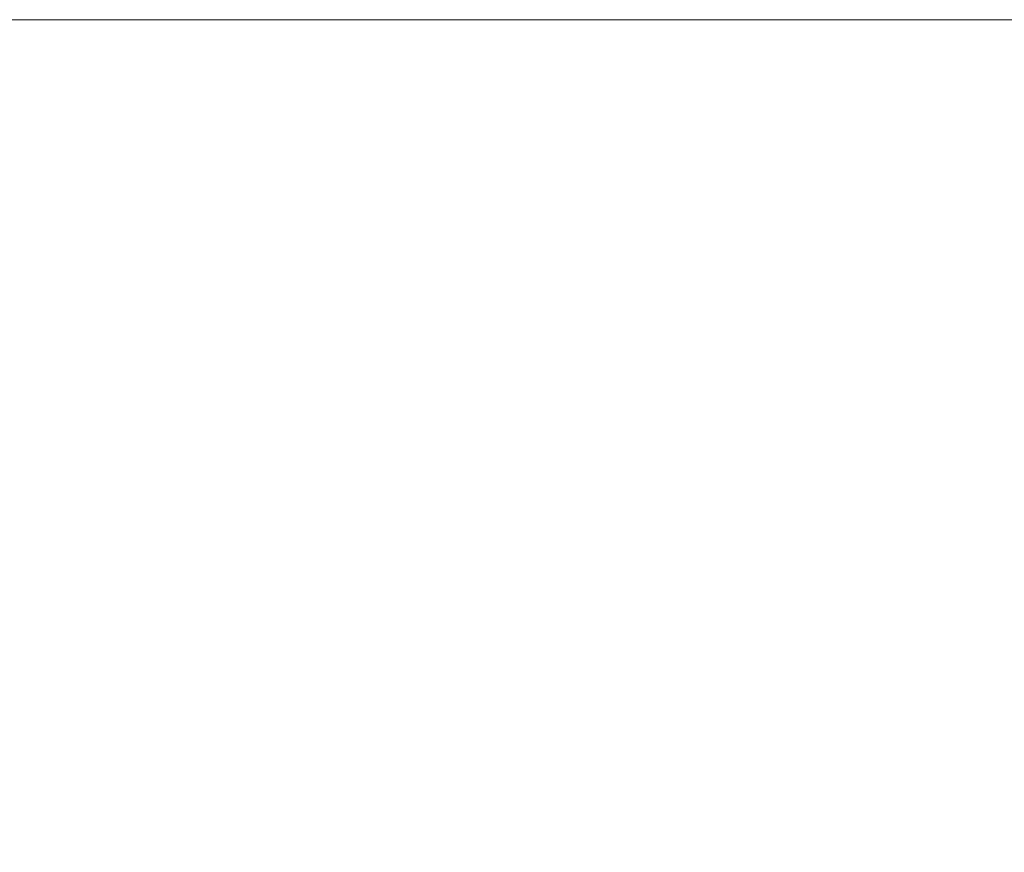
# Model space of a CAD drawing. Extents: x -24 to 2001456, y -723 to 1994347.
# Tile 8 of 11: x 266 to 368, y 192 to 278. Entities that reach past the tile are written whole.
import ezdxf

# ---------------------------------------------------------------- set-up
doc = ezdxf.new("R2010")
doc.units = 0
doc.header["$MEASUREMENT"] = 0
doc.layers.add('B_ANNO_NOPLOT', color=47, linetype='Continuous', lineweight=18, plot=False)

# ---------------------------------------------------------------- blocks, each defined once
blk = doc.blocks.new('*U121')
at = {"layer": 'B_ANNO_NOPLOT', "flags": 128}
blk.add_lwpolyline([(0, -1085.1956), (0, -770.1956), (404.9096, -770.1956), (404.9096, -786.6267), (472.5, -786.6267), (472.5, -1034.5711), (395.7134, -1034.5711), (395.7134, -1085.1956)], close=True, dxfattribs=at)
blk = doc.blocks.new('INS_G45WDET_BASE')
at = {"layer": 'B_ANNO_NOPLOT', "flags": 128}
blk.add_lwpolyline([(0, -12), (0, 303), (404.91, 303), (404.91, 286.57), (472.5, 286.57), (472.5, 38.62), (395.71, 38.62), (395.71, -12)], close=True, dxfattribs=at)

msp = doc.modelspace()

# ---------------------------------------------------------------- block references
msp.add_blockref('*U121', (-24.4, 1048.41))

# ---------------------------------------------------------------- next in the draw order: block references
msp.add_blockref('INS_G45WDET_BASE', (-24.4, -24.79))

doc.saveas('drawing.dxf')
